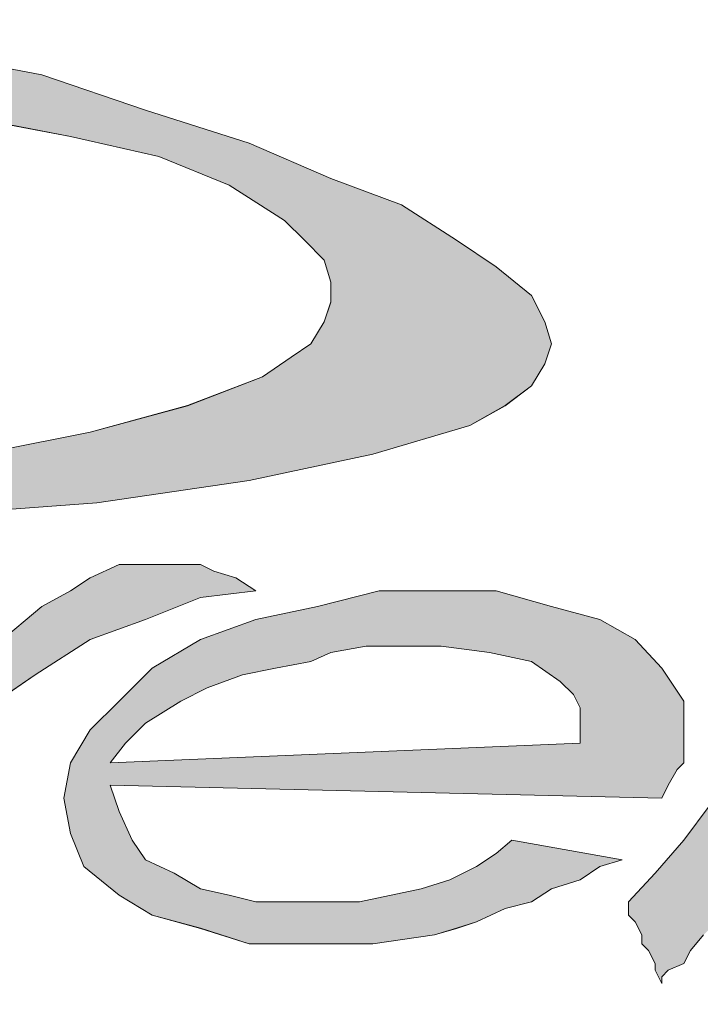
# Paper-space layout 'A2-V (Narrow)' of a CAD drawing. Header units: millimetres. Extents: x -5 to 415, y -15 to 579.
# Tile 7 of 17: x 243.47 to 250.9, y 11.24 to 22. Entities that reach past the tile are written whole.
import ezdxf

# ---------------------------------------------------------------- set-up
doc = ezdxf.new("R2010")
doc.units = ezdxf.units.MM
for name, color, linetype in [('Disegno1', 2, 'Continuous'), ('Tabella', 7, 'Continuous'), ('TabellaCampi', 2, 'Continuous'), ('TabellaIntestazioni', 1, 'Continuous')]:
    doc.layers.add(name, color=color, linetype=linetype)
doc.styles.get("Standard").update_dxf_attribs({"font": 'arial.ttf', "height": 3})

# ---------------------------------------------------------------- blocks, each defined once
blk = doc.blocks.new('L')
h = blk.add_hatch(color=5)
h.paths.add_polyline_path([(50.912, 9.696), (50.695, 9.334), (50.454, 9.021), (50.164, 8.659), (49.923, 8.274), (49.634, 7.912), (49.417, 7.526), (49.176, 7.213), (48.959, 6.852), (48.887, 6.707), (48.887, 6.466), (48.959, 6.321), (49.031, 6.177), (49.176, 6.104), (49.321, 6.008), (49.489, 5.935), (49.706, 5.935), (50.164, 5.935), (50.622, 6.104), (51.056, 6.249), (51.514, 6.393), (51.9, 6.707), (52.189, 6.924), (52.43, 7.141), (52.503, 7.382), (52.43, 7.382), (52.334, 7.382), (52.189, 7.382), (51.972, 7.31), (51.828, 7.31), (51.659, 7.31), (51.514, 7.31), (51.442, 7.31), (51.442, 7.213), (51.37, 7.141), (51.37, 7.068), (51.297, 6.924), (51.129, 6.852), (51.056, 6.707), (50.839, 6.61), (50.622, 6.466), (50.454, 6.393), (50.237, 6.393), (50.164, 6.393), (50.092, 6.393), (50.02, 6.466), (49.923, 6.538), (49.923, 6.707), (49.923, 6.779), (50.02, 6.996), (50.164, 7.382), (50.381, 7.912), (50.695, 8.346), (50.984, 8.876), (51.225, 9.334), (51.442, 9.624), (51.587, 9.696), (51.828, 9.696), (52.045, 9.792), (52.334, 9.792), (52.647, 9.792), (52.937, 9.696), (53.178, 9.696), (53.467, 9.624), (53.636, 9.551), (53.708, 9.624), (53.708, 9.696), (53.853, 9.865), (53.925, 10.009), (53.997, 10.154), (54.069, 10.299), (54.142, 10.467), (54.238, 10.54), (53.997, 10.54), (53.78, 10.54), (53.395, 10.467), (53.033, 10.467), (52.647, 10.395), (52.334, 10.299), (52.045, 10.226), (51.828, 10.226), (52.045, 10.467), (52.262, 10.757), (52.575, 11.07), (52.937, 11.359), (53.322, 11.745), (53.708, 12.034), (54.069, 12.348), (54.528, 12.637), (53.033, 12.637), (52.864, 12.42), (52.647, 12.203), (52.503, 11.89), (52.189, 11.6), (51.972, 11.215), (51.659, 10.829), (51.442, 10.467), (51.129, 10.009), (50.695, 10.009), (50.309, 9.937), (50.02, 9.937), (49.779, 9.865), (49.562, 9.865), (49.321, 9.865), (49.104, 9.865), (48.814, 9.937), (49.176, 10.54), (49.489, 11.07), (49.851, 11.432), (50.237, 11.745), (50.622, 11.89), (51.056, 11.962), (51.587, 11.962), (52.117, 11.817), (52.72, 12.565), (52.647, 12.637), (52.575, 12.637), (52.43, 12.637), (52.262, 12.637), (52.045, 12.637), (51.828, 12.565), (51.587, 12.565), (50.839, 12.492), (50.164, 12.275), (49.634, 11.89), (49.248, 11.504), (48.887, 11.142), (48.573, 10.684), (48.356, 10.226), (48.115, 9.937), (46.548, 9.937), (46.621, 9.865), (46.693, 9.696), (46.765, 9.624), (46.765, 9.551), (46.838, 9.479), (46.91, 9.407), (47.006, 9.407), (47.079, 9.407), (47.151, 9.407), (47.223, 9.407), (47.368, 9.407), (47.44, 9.407), (47.609, 9.407), (47.754, 9.407), (47.971, 9.479), (44.21, 4.2), (44.957, 3.597), (45.56, 4.441), (46.018, 5.188), (46.548, 5.935), (47.006, 6.707), (47.44, 7.454), (47.898, 8.129), (48.284, 8.804), (48.646, 9.479), (48.887, 9.551), (49.176, 9.551), (49.489, 9.551), (49.779, 9.624), (50.092, 9.624), (50.381, 9.624), (50.695, 9.624)])
h.paths.add_polyline_path([(46.548, 3.091), (48.212, 3.091), (48.212, 2.778), (46.91, 2.778), (46.91, 2.488), (47.681, 2.488), (47.681, 2.175), (46.91, 2.175), (46.91, 1.789), (48.212, 1.789), (48.212, 1.5), (46.548, 1.5)])
h.paths.add_polyline_path([(50.164, 2.778), (49.104, 2.778), (49.104, 2.488), (50.092, 2.488), (50.164, 2.488), (50.237, 2.488), (50.309, 2.488), (50.309, 2.392), (50.381, 2.392), (50.454, 2.32), (50.454, 2.247), (50.454, 2.175), (50.526, 2.175), (50.526, 2.103), (50.526, 1.886), (50.526, 1.789), (50.454, 1.789), (50.454, 1.717), (50.454, 1.645), (50.454, 1.572), (50.381, 1.572), (50.309, 1.5), (50.237, 1.5), (50.164, 1.5), (50.092, 1.5), (49.104, 1.5), (49.031, 1.5), (48.959, 1.5), (48.887, 1.5), (48.887, 1.572), (48.814, 1.572), (48.718, 1.645), (48.718, 1.717), (48.718, 1.789), (48.718, 1.886), (48.718, 1.958), (49.031, 1.958), (49.031, 1.789), (50.164, 1.789), (50.164, 2.175), (49.176, 2.175), (49.104, 2.175), (49.031, 2.175), (48.959, 2.175), (48.887, 2.175), (48.887, 2.247), (48.814, 2.247), (48.814, 2.32), (48.814, 2.392), (48.814, 2.488), (48.814, 2.561), (48.814, 2.705), (48.814, 2.778), (48.814, 2.85), (48.814, 2.922), (48.887, 2.995), (48.959, 3.091), (49.031, 3.091), (49.104, 3.091), (49.176, 3.091), (50.092, 3.091), (50.164, 3.091), (50.237, 3.091), (50.309, 3.091), (50.381, 2.995), (50.454, 2.922), (50.454, 2.85), (50.454, 2.778), (50.454, 2.705), (50.164, 2.633)])
h.paths.add_polyline_path([(46.163, 8.587), (46.163, 8.201), (46.09, 7.743), (45.873, 7.382), (45.488, 6.996), (45.03, 6.707), (44.596, 6.393), (43.993, 6.177), (43.294, 6.008), (42.619, 5.863), (41.944, 5.863), (41.414, 5.935), (40.811, 6.104), (40.377, 6.321), (39.992, 6.538), (39.702, 6.924), (39.534, 7.31), (39.534, 7.671), (39.702, 8.057), (39.919, 8.418), (40.209, 8.804), (40.667, 9.093), (41.197, 9.407), (41.8, 9.624), (42.475, 9.865), (43.077, 9.937), (43.752, 9.937), (44.355, 9.865), (44.885, 9.696), (45.343, 9.551), (45.705, 9.262), (46.018, 8.949)])
h.paths.add_polyline_path([(42.089, 9.262), (42.547, 9.334), (43.077, 9.334), (43.463, 9.334), (43.897, 9.19), (44.21, 9.021), (44.499, 8.876), (44.741, 8.587), (44.813, 8.346), (44.813, 8.057), (44.741, 7.743), (44.596, 7.454), (44.355, 7.213), (43.993, 6.924), (43.608, 6.779), (43.222, 6.538), (42.692, 6.466), (42.258, 6.393), (41.727, 6.393), (41.269, 6.393), (40.884, 6.538), (40.522, 6.707), (40.305, 6.852), (40.064, 7.068), (39.992, 7.382), (39.919, 7.671), (40.064, 7.984), (40.209, 8.274), (40.45, 8.515), (40.739, 8.732), (41.125, 8.949), (41.583, 9.19)], flags=16)
h.paths.add_polyline_path([(37.653, 10.082), (37.798, 10.082), (38.184, 10.082), (38.642, 10.009), (39.172, 10.009), (39.702, 9.937), (40.136, 9.865), (40.45, 9.865), (40.594, 9.792), (40.377, 9.696), (40.136, 9.624), (39.919, 9.479), (39.775, 9.407), (39.606, 9.262), (39.534, 9.19), (39.389, 9.021), (39.389, 8.949), (38.859, 9.262), (38.256, 9.407), (37.726, 9.551), (37.123, 9.551), (36.593, 9.551), (36.087, 9.479), (35.628, 9.407), (35.243, 9.262), (34.881, 9.093), (34.64, 8.949), (34.568, 8.804), (34.568, 8.659), (34.712, 8.515), (35.026, 8.346), (35.484, 8.274), (36.087, 8.274), (36.448, 8.274), (36.906, 8.274), (37.436, 8.201), (37.967, 8.201), (38.401, 8.057), (38.786, 7.816), (38.931, 7.743), (39.1, 7.526), (39.172, 7.382), (39.172, 7.141), (39.1, 7.068), (39.003, 6.996), (38.859, 6.852), (38.786, 6.779), (38.642, 6.61), (38.401, 6.538), (38.256, 6.466), (38.184, 6.393), (37.726, 6.249), (37.364, 6.177), (36.978, 6.104), (36.593, 6.008), (36.159, 6.008), (35.773, 5.935), (35.387, 6.008), (35.098, 6.008), (34.712, 6.104), (34.351, 6.177), (33.965, 6.321), (33.579, 6.466), (33.218, 6.61), (32.905, 6.779), (32.76, 6.996), (32.688, 7.141), (32.76, 7.141), (32.76, 7.213), (32.832, 7.213), (32.905, 7.31), (32.977, 7.31), (33.507, 6.924), (34.038, 6.61), (34.64, 6.466), (35.243, 6.321), (35.845, 6.321), (36.376, 6.321), (36.906, 6.393), (37.364, 6.466), (37.726, 6.61), (38.039, 6.779), (38.184, 6.996), (38.184, 7.141), (38.039, 7.31), (37.726, 7.526), (37.195, 7.599), (36.448, 7.671), (36.159, 7.743), (35.773, 7.816), (35.387, 7.912), (34.954, 8.057), (34.568, 8.201), (34.351, 8.346), (34.11, 8.659), (34.11, 8.876), (34.11, 9.093), (34.279, 9.262), (34.423, 9.407), (34.568, 9.551), (35.026, 9.792), (35.556, 9.937), (36.159, 10.009), (36.689, 10.082), (37.195, 10.082)])
h.paths.add_polyline_path([(34.881, 10.154), (34.568, 10.009), (34.351, 9.937), (34.11, 9.792), (33.893, 9.624), (33.748, 9.551), (33.579, 9.407), (33.507, 9.262), (33.435, 9.093), (33.29, 9.093), (33.146, 9.093), (32.905, 9.093), (32.76, 9.093), (32.615, 9.093), (32.374, 9.021), (32.23, 9.021), (32.013, 8.949), (31.482, 8.804), (31.024, 8.587), (30.494, 8.274), (29.964, 7.912), (29.457, 7.526), (28.999, 7.141), (28.541, 6.779), (28.252, 6.393), (28.156, 6.321), (28.011, 6.177), (27.939, 6.104), (27.794, 5.935), (27.722, 5.791), (27.553, 5.719), (27.481, 5.646), (27.481, 5.574), (27.408, 5.719), (27.408, 5.791), (27.336, 5.935), (27.264, 6.008), (27.264, 6.104), (27.191, 6.249), (27.119, 6.321), (27.119, 6.466), (27.408, 6.779), (27.722, 7.141), (28.011, 7.526), (28.252, 7.912), (28.397, 8.346), (28.614, 8.804), (28.758, 9.262), (28.999, 9.792), (30.663, 10.009), (30.494, 9.696), (30.277, 9.479), (30.06, 9.19), (29.819, 8.876), (29.602, 8.587), (29.361, 8.274), (29.144, 7.912), (28.927, 7.599), (29.144, 7.743), (29.361, 7.912), (29.602, 8.129), (29.891, 8.274), (30.205, 8.515), (30.494, 8.732), (30.735, 8.876), (30.952, 9.021), (31.169, 9.093), (31.41, 9.262), (31.627, 9.334), (31.868, 9.479), (32.085, 9.551), (32.302, 9.696), (32.543, 9.792), (32.688, 9.865), (33.146, 10.009), (33.579, 10.082), (34.038, 10.154), (34.351, 10.154), (34.64, 10.226), (34.785, 10.154)])
h.paths.add_polyline_path([(37.581, 3.091), (37.653, 3.091), (37.653, 2.995), (37.726, 2.995), (37.726, 2.922), (37.798, 2.922), (37.798, 2.85), (37.798, 2.778), (37.798, 2.705), (37.798, 1.886), (37.798, 1.789), (37.798, 1.717), (37.798, 1.645), (37.726, 1.645), (37.726, 1.572), (37.653, 1.572), (37.653, 1.5), (37.581, 1.5), (37.509, 1.5), (37.436, 1.5), (36.231, 1.5), (36.159, 1.5), (36.087, 1.5), (35.99, 1.5), (35.99, 1.572), (35.918, 1.572), (35.918, 1.645), (35.845, 1.645), (35.845, 1.717), (35.845, 1.789), (35.845, 1.886), (35.845, 2.705), (35.845, 2.778), (35.845, 2.85), (35.845, 2.922), (35.918, 2.922), (35.918, 2.995), (35.99, 2.995), (35.99, 3.091), (36.087, 3.091), (36.159, 3.091), (36.231, 3.091), (37.436, 3.091), (37.509, 3.091)])
h.paths.add_polyline_path([(38.497, 3.091), (38.859, 3.091), (38.859, 1.789), (39.992, 1.789), (39.992, 1.5), (38.497, 1.5)])
h.paths.add_polyline_path([(42.017, 2.778), (40.739, 2.778), (40.739, 1.789), (42.017, 1.789)], flags=16)
h.paths.add_polyline_path([(40.45, 2.705), (40.45, 2.778), (40.45, 2.85), (40.45, 2.922), (40.45, 2.995), (40.522, 2.995), (40.594, 3.091), (40.667, 3.091), (40.739, 3.091), (40.811, 3.091), (41.944, 3.091), (42.017, 3.091), (42.089, 3.091), (42.185, 3.091), (42.258, 3.091), (42.258, 2.995), (42.33, 2.995), (42.33, 2.922), (42.33, 2.85), (42.402, 2.85), (42.402, 2.778), (42.402, 2.705), (42.402, 1.886), (42.402, 1.789), (42.402, 1.717), (42.33, 1.717), (42.33, 1.645), (42.33, 1.572), (42.258, 1.572), (42.258, 1.5), (42.185, 1.5), (42.089, 1.5), (42.017, 1.5), (41.944, 1.5), (40.811, 1.5), (40.739, 1.5), (40.667, 1.5), (40.594, 1.5), (40.522, 1.572), (40.45, 1.572), (40.45, 1.645), (40.45, 1.717), (40.45, 1.789), (40.45, 1.886)])
h.paths.add_polyline_path([(44.499, 2.778), (43.391, 2.778), (43.391, 1.789), (44.499, 1.789), (44.499, 2.103), (43.897, 2.103), (43.897, 2.392), (44.885, 2.392), (44.885, 1.886), (44.885, 1.789), (44.885, 1.717), (44.813, 1.645), (44.813, 1.572), (44.741, 1.572), (44.741, 1.5), (44.668, 1.5), (44.596, 1.5), (44.499, 1.5), (43.391, 1.5), (43.294, 1.5), (43.222, 1.5), (43.15, 1.5), (43.077, 1.572), (43.005, 1.645), (43.005, 1.717), (43.005, 1.789), (43.005, 1.886), (43.005, 2.705), (43.005, 2.778), (43.005, 2.85), (43.005, 2.922), (43.077, 2.995), (43.15, 3.091), (43.222, 3.091), (43.294, 3.091), (43.391, 3.091), (44.499, 3.091), (44.596, 3.091), (44.668, 3.091), (44.741, 3.091), (44.741, 2.995), (44.813, 2.995), (44.813, 2.922), (44.885, 2.85), (44.885, 2.778), (44.885, 2.705), (44.499, 2.633)])
h.paths.add_polyline_path([(45.488, 3.091), (45.873, 3.091), (45.873, 1.5), (45.488, 1.5)])
h.paths.add_polyline_path([(29.747, 3.091), (29.819, 3.091), (29.891, 3.091), (29.964, 3.091), (29.964, 2.995), (30.06, 2.995), (30.06, 2.922), (30.132, 2.85), (30.132, 2.778), (30.132, 2.705), (30.132, 2.561), (29.747, 2.488), (29.747, 2.778), (28.758, 2.778), (28.758, 1.789), (29.747, 1.789), (29.747, 2.103), (30.132, 2.03), (30.132, 1.886), (30.132, 1.789), (30.132, 1.717), (30.06, 1.645), (30.06, 1.572), (29.964, 1.572), (29.964, 1.5), (29.891, 1.5), (29.819, 1.5), (29.747, 1.5), (28.758, 1.5), (28.686, 1.5), (28.614, 1.5), (28.541, 1.5), (28.469, 1.572), (28.397, 1.645), (28.397, 1.717), (28.397, 1.789), (28.397, 1.886), (28.397, 2.705), (28.397, 2.778), (28.397, 2.85), (28.397, 2.922), (28.469, 2.995), (28.541, 3.091), (28.614, 3.091), (28.686, 3.091), (28.758, 3.091)])
h.paths.add_polyline_path([(30.735, 3.091), (31.097, 3.091), (31.097, 2.488), (32.23, 2.488), (32.23, 3.091), (32.615, 3.091), (32.615, 1.5), (32.23, 1.5), (32.23, 2.175), (31.097, 2.175), (31.097, 1.5), (30.735, 1.5)])
h.paths.add_polyline_path([(33.29, 3.091), (33.579, 3.091), (34.881, 2.03), (34.881, 3.091), (35.17, 3.091), (35.17, 1.5), (34.954, 1.5), (33.676, 2.561), (33.676, 1.5), (33.29, 1.5)])
h.paths.add_polyline_path([(37.436, 2.778), (36.231, 2.778), (36.231, 1.789), (37.436, 1.789)], flags=16)
h.paths.add_polyline_path([(27.481, 9.021), (27.191, 9.334), (26.806, 9.551), (26.275, 9.696), (25.673, 9.865), (25.07, 9.865), (24.395, 9.865), (23.72, 9.696), (23.045, 9.551), (22.443, 9.334), (21.912, 9.021), (21.551, 8.659), (21.237, 8.346), (21.02, 7.984), (20.948, 7.599), (21.02, 7.213), (21.165, 6.852), (21.551, 6.538), (21.912, 6.321), (22.443, 6.177), (22.973, 6.008), (23.648, 6.008), (24.323, 6.008), (24.998, 6.104), (25.239, 6.177), (25.456, 6.249), (25.769, 6.393), (26.058, 6.466), (26.275, 6.61), (26.589, 6.707), (26.806, 6.852), (27.047, 6.924), (25.842, 7.141), (25.673, 6.996), (25.456, 6.852), (25.167, 6.707), (24.853, 6.61), (24.178, 6.466), (23.431, 6.466), (23.045, 6.466), (22.756, 6.538), (22.443, 6.61), (22.153, 6.779), (21.84, 6.924), (21.695, 7.141), (21.551, 7.454), (21.454, 7.743), (27.481, 7.599), (27.553, 7.743), (27.649, 7.912), (27.722, 7.984), (27.722, 8.129), (27.722, 8.274), (27.722, 8.418), (27.722, 8.587), (27.722, 8.659)])
h.paths.add_polyline_path([(22.901, 8.949), (23.262, 9.021), (23.648, 9.093), (23.865, 9.19), (24.251, 9.262), (24.636, 9.262), (25.07, 9.262), (25.6, 9.19), (26.058, 9.093), (26.372, 8.876), (26.516, 8.732), (26.589, 8.587), (26.589, 8.418), (26.589, 8.201), (21.454, 7.984), (21.623, 8.201), (21.84, 8.418), (22.226, 8.659), (22.515, 8.804)], flags=16)
h.paths.add_polyline_path([(20.707, 15.506), (21.84, 15.12), (22.973, 14.758), (23.865, 14.373), (24.636, 14.083), (25.239, 13.698), (25.673, 13.408), (26.058, 13.095), (26.203, 12.806), (26.275, 12.565), (26.203, 12.348), (26.058, 12.107), (25.769, 11.89), (25.383, 11.673), (24.323, 11.359), (22.973, 11.07), (21.31, 10.829), (19.429, 10.684), (17.404, 10.612), (15.283, 10.612), (13.114, 10.684), (10.92, 10.829), (8.823, 10.998), (6.774, 11.287), (8.437, 12.806), (8.823, 12.565), (9.257, 12.275), (9.787, 12.034), (10.317, 11.89), (11.595, 11.6), (12.873, 11.287), (14.319, 11.215), (15.813, 11.142), (17.236, 11.142), (18.682, 11.215), (20.032, 11.359), (21.237, 11.6), (22.298, 11.89), (23.118, 12.203), (23.431, 12.42), (23.648, 12.565), (23.793, 12.806), (23.865, 13.023), (23.865, 13.24), (23.793, 13.481), (23.576, 13.698), (23.359, 13.915), (22.756, 14.3), (21.985, 14.614), (21.02, 14.831), (19.887, 15.048), (18.61, 15.289), (17.236, 15.433), (15.813, 15.506), (14.222, 15.506), (12.728, 15.433), (11.137, 15.361), (9.57, 15.12), (7.979, 14.903), (6.557, 14.517), (5.11, 14.011), (4.435, 13.77), (3.833, 13.481), (3.23, 13.095), (2.628, 12.806), (0, 13.553), (2.025, 14.228), (4.002, 14.831), (5.882, 15.216), (7.762, 15.578), (9.498, 15.819), (11.137, 15.964), (12.728, 16.108), (14.15, 16.108), (15.597, 16.108), (16.874, 16.036), (18.007, 15.891), (19.044, 15.819)])
h.paths.add_polyline_path([(20.707, 9.696), (21.02, 9.865), (21.237, 10.009), (21.551, 10.154), (21.768, 10.154), (21.985, 10.154), (22.153, 10.154), (22.298, 10.154), (22.37, 10.154), (22.443, 10.154), (22.587, 10.082), (22.828, 10.009), (23.045, 9.865), (22.443, 9.792), (21.84, 9.551), (21.237, 9.334), (20.635, 8.949), (20.104, 8.587), (19.646, 8.201), (19.285, 7.912), (18.971, 7.671), (16.729, 5.646), (16.633, 5.646), (16.633, 5.719), (16.561, 5.719), (16.488, 5.719), (16.416, 5.791), (16.344, 5.791), (16.271, 5.863), (16.344, 6.008), (16.488, 6.249), (16.561, 6.466), (16.633, 6.707), (16.802, 6.924), (16.874, 7.068), (16.946, 7.31), (17.019, 7.454), (17.091, 7.671), (17.236, 7.912), (17.332, 8.129), (17.404, 8.274), (17.549, 8.515), (17.621, 8.732), (17.694, 8.949), (17.838, 9.19), (17.766, 9.093), (17.694, 9.021), (17.549, 8.949), (17.477, 8.876), (17.332, 8.804), (17.163, 8.732), (16.946, 8.587), (16.802, 8.515), (16.633, 8.346), (16.416, 8.274), (16.271, 8.129), (16.127, 7.984), (15.886, 7.816), (15.741, 7.743), (15.597, 7.599), (15.524, 7.526), (15.283, 7.382), (15.066, 7.141), (14.922, 6.996), (14.68, 6.852), (14.536, 6.61), (14.391, 6.393), (14.222, 6.177), (14.078, 5.935), (14.078, 5.863), (14.006, 5.863), (14.006, 5.791), (13.933, 5.719), (13.861, 5.574), (13.789, 5.646), (13.716, 5.719), (13.62, 5.719), (13.548, 5.791), (13.475, 5.791), (13.403, 5.863), (13.258, 5.863), (13.186, 5.863), (13.331, 6.104), (13.403, 6.321), (13.548, 6.538), (13.716, 6.779), (13.789, 6.996), (13.933, 7.141), (14.006, 7.382), (14.078, 7.599), (14.15, 7.816), (14.319, 8.057), (14.391, 8.274), (14.464, 8.515), (14.608, 8.732), (14.753, 9.021), (14.825, 9.262), (14.994, 9.479), (15.138, 9.551), (15.355, 9.551), (15.597, 9.624), (15.813, 9.696), (15.958, 9.792), (16.199, 9.792), (16.416, 9.865), (16.633, 9.937), (16.416, 9.696), (16.271, 9.479), (16.127, 9.19), (15.886, 8.949), (15.741, 8.659), (15.524, 8.346), (15.283, 7.912), (14.922, 7.454), (15.138, 7.526), (15.283, 7.671), (15.524, 7.816), (15.669, 7.984), (15.886, 8.129), (16.127, 8.274), (16.271, 8.418), (16.488, 8.587), (16.633, 8.732), (16.874, 8.804), (17.091, 9.021), (17.332, 9.19), (17.621, 9.334), (17.838, 9.479), (18.079, 9.624), (18.369, 9.792), (18.441, 9.792), (18.537, 9.792), (18.682, 9.792), (18.754, 9.792), (18.827, 9.792), (18.971, 9.792), (19.044, 9.792), (19.14, 9.792), (18.971, 9.479), (18.754, 9.19), (18.537, 8.876), (18.296, 8.515), (18.079, 8.057), (17.766, 7.599), (17.477, 7.068), (17.163, 6.538), (17.694, 6.924), (18.224, 7.454), (18.827, 7.984), (19.429, 8.659), (20.104, 9.19)])
h.paths.add_polyline_path([(12.342, 9.696), (12.8, 9.479), (13.186, 9.262), (13.475, 8.949), (13.62, 8.587), (13.62, 8.129), (13.548, 7.743), (13.331, 7.382), (12.945, 6.996), (12.511, 6.707), (11.981, 6.393), (11.45, 6.177), (10.775, 5.935), (10.1, 5.863), (9.425, 5.863), (8.823, 5.935), (8.292, 6.104), (7.834, 6.321), (7.449, 6.538), (7.159, 6.852), (7.015, 7.213), (7.015, 7.671), (7.159, 8.057), (7.376, 8.418), (7.69, 8.804), (8.124, 9.093), (8.654, 9.407), (9.257, 9.624), (9.859, 9.792), (10.534, 9.937), (11.233, 9.937), (11.836, 9.865)])
h.paths.add_polyline_path([(21.695, 2.561), (21.623, 2.633), (21.551, 2.705), (21.454, 2.705), (21.454, 2.778), (21.382, 2.778), (21.31, 2.778), (21.237, 2.778), (21.165, 2.778), (20.49, 2.778), (20.49, 1.789), (21.02, 1.789), (21.093, 1.789), (21.165, 1.789), (21.237, 1.789), (21.31, 1.789), (21.382, 1.886), (21.454, 1.886), (21.551, 1.886), (21.623, 1.958), (21.623, 2.03), (21.695, 2.103), (21.695, 2.175), (21.695, 2.247), (21.695, 2.32), (21.695, 2.392), (21.695, 2.488)], flags=16)
h.paths.add_polyline_path([(21.165, 3.091), (21.31, 3.091), (21.382, 3.091), (21.454, 3.091), (21.551, 2.995), (21.623, 2.995), (21.695, 2.922), (21.768, 2.922), (21.84, 2.85), (21.912, 2.85), (21.912, 2.778), (21.985, 2.705), (21.985, 2.633), (22.057, 2.561), (22.057, 2.488), (22.057, 2.392), (22.057, 2.32), (22.057, 2.175), (22.057, 2.103), (22.057, 2.03), (21.985, 1.958), (21.985, 1.886), (21.912, 1.789), (21.912, 1.717), (21.84, 1.717), (21.768, 1.645), (21.695, 1.572), (21.623, 1.572), (21.551, 1.572), (21.382, 1.5), (21.31, 1.5), (21.165, 1.5), (21.093, 1.5), (20.104, 1.5), (20.104, 3.091)])
h.paths.add_polyline_path([(24.636, 3.091), (23.72, 3.091), (23.72, 3.453), (25.914, 3.453), (25.914, 3.091), (25.07, 3.091), (25.07, 1.5), (24.636, 1.5)])
h.paths.add_polyline_path([(26.203, 3.091), (27.866, 3.091), (27.866, 2.778), (26.589, 2.778), (26.589, 2.488), (27.336, 2.488), (27.336, 2.175), (26.589, 2.175), (26.589, 1.789), (27.866, 1.789), (27.866, 1.5), (26.203, 1.5)])
h.paths.add_polyline_path([(13.114, 3.091), (13.331, 3.091), (14.608, 2.03), (14.608, 3.091), (14.994, 3.091), (14.994, 1.5), (14.68, 1.5), (13.403, 2.561), (13.403, 1.5), (13.114, 1.5)])
h.paths.add_polyline_path([(16.946, 2.778), (15.958, 2.778), (15.958, 1.789), (16.946, 1.789), (16.946, 2.103), (17.332, 2.03), (17.332, 1.886), (17.332, 1.789), (17.332, 1.717), (17.332, 1.645), (17.236, 1.572), (17.163, 1.5), (17.091, 1.5), (17.019, 1.5), (16.946, 1.5), (15.958, 1.5), (15.886, 1.5), (15.813, 1.5), (15.741, 1.5), (15.741, 1.572), (15.669, 1.572), (15.669, 1.645), (15.597, 1.717), (15.597, 1.789), (15.597, 1.886), (15.597, 2.705), (15.597, 2.778), (15.597, 2.85), (15.669, 2.922), (15.669, 2.995), (15.741, 2.995), (15.741, 3.091), (15.813, 3.091), (15.886, 3.091), (15.958, 3.091), (16.946, 3.091), (17.019, 3.091), (17.091, 3.091), (17.163, 3.091), (17.236, 2.995), (17.332, 2.922), (17.332, 2.85), (17.332, 2.778), (17.332, 2.705), (17.332, 2.561), (16.946, 2.488)])
h.paths.add_polyline_path([(17.935, 3.091), (19.574, 3.091), (19.574, 2.778), (18.296, 2.778), (18.296, 2.488), (19.044, 2.488), (19.044, 2.175), (18.296, 2.175), (18.296, 1.789), (19.574, 1.789), (19.574, 1.5), (17.935, 1.5)])
h.paths.add_polyline_path([(12.27, 8.274), (12.27, 8.057), (12.198, 7.743), (12.053, 7.454), (11.836, 7.141), (11.45, 6.924), (11.065, 6.707), (10.703, 6.538), (10.173, 6.393), (9.642, 6.321), (9.184, 6.321), (8.726, 6.393), (8.365, 6.466), (7.979, 6.61), (7.762, 6.852), (7.521, 7.068), (7.449, 7.382), (7.376, 7.671), (7.449, 7.984), (7.69, 8.201), (7.907, 8.515), (8.22, 8.732), (8.582, 8.949), (9.04, 9.093), (9.57, 9.262), (10.028, 9.334), (10.534, 9.334), (10.92, 9.262), (11.378, 9.19), (11.667, 9.021), (11.981, 8.804), (12.198, 8.587)], flags=16)
h.paths.add_polyline_path([(10.703, 13.408), (9.859, 13.167), (2.194, 4.899), (4.749, 6.008)])
h.paths.add_polyline_path([(4.291, 3.453), (4.677, 3.453), (5.81, 1.5), (5.279, 1.5), (5.038, 1.958), (3.905, 1.958), (3.688, 1.5), (3.23, 1.5)])
h.paths.add_polyline_path([(7.69, 2.561), (7.617, 2.633), (7.617, 2.705), (7.521, 2.705), (7.449, 2.778), (7.376, 2.778), (7.304, 2.778), (7.232, 2.778), (7.159, 2.778), (6.557, 2.778), (6.557, 1.789), (7.015, 1.789), (7.087, 1.789), (7.159, 1.789), (7.232, 1.789), (7.304, 1.789), (7.376, 1.886), (7.449, 1.886), (7.521, 1.886), (7.617, 1.958), (7.69, 2.03), (7.69, 2.103), (7.69, 2.175), (7.69, 2.247), (7.69, 2.32), (7.69, 2.392), (7.69, 2.488)], flags=16)
h.paths.add_polyline_path([(6.171, 3.091), (7.159, 3.091), (7.304, 3.091), (7.376, 3.091), (7.449, 3.091), (7.521, 2.995), (7.69, 2.995), (7.762, 2.922), (7.834, 2.85), (7.907, 2.85), (7.979, 2.778), (7.979, 2.705), (8.051, 2.633), (8.051, 2.561), (8.051, 2.488), (8.051, 2.392), (8.051, 2.32), (8.051, 2.175), (8.051, 2.103), (8.051, 2.03), (8.051, 1.958), (7.979, 1.886), (7.979, 1.789), (7.907, 1.717), (7.834, 1.717), (7.762, 1.645), (7.69, 1.572), (7.617, 1.572), (7.521, 1.572), (7.449, 1.5), (7.304, 1.5), (7.232, 1.5), (7.087, 1.5), (6.171, 1.5)])
h.paths.add_polyline_path([(8.365, 3.091), (8.823, 3.091), (9.425, 1.958), (10.1, 3.091), (10.462, 3.091), (9.57, 1.5), (9.329, 1.5)])
h.paths.add_polyline_path([(11.45, 3.091), (11.74, 3.091), (12.656, 1.5), (12.27, 1.5), (12.053, 1.886), (11.065, 1.886), (10.848, 1.5), (10.534, 1.5)])
h.paths.add_polyline_path([(11.233, 2.103), (11.908, 2.103), (11.595, 2.778)], flags=16)
h.paths.add_polyline_path([(4.074, 2.247), (4.893, 2.247), (4.435, 3.091)], flags=16)
at = {"layer": 'Tabella', "color": 7, "lineweight": 0}
for p, q in [((19.044, 15.819), (20.707, 15.506)), ((20.707, 15.506), (21.84, 15.12)), ((21.84, 15.12), (22.973, 14.758)), ((21.02, 14.831), (19.887, 15.048)), ((21.985, 14.614), (21.02, 14.831)), ((22.973, 14.758), (23.865, 14.373)), ((22.756, 14.3), (21.985, 14.614)), ((23.865, 14.373), (24.636, 14.083)), ((23.359, 13.915), (22.756, 14.3)), ((24.636, 14.083), (25.239, 13.698)), ((23.576, 13.698), (23.359, 13.915)), ((23.793, 13.481), (23.576, 13.698)), ((25.239, 13.698), (25.673, 13.408)), ((23.865, 13.24), (23.793, 13.481)), ((25.673, 13.408), (26.058, 13.095)), ((23.865, 13.023), (23.865, 13.24)), ((23.793, 12.806), (23.865, 13.023)), ((26.058, 13.095), (26.203, 12.806)), ((23.648, 12.565), (23.793, 12.806)), ((26.203, 12.806), (26.275, 12.565)), ((23.431, 12.42), (23.648, 12.565)), ((26.275, 12.565), (26.203, 12.348)), ((23.118, 12.203), (23.431, 12.42)), ((26.203, 12.348), (26.058, 12.107)), ((22.298, 11.89), (23.118, 12.203)), ((26.058, 12.107), (25.769, 11.89)), ((21.237, 11.6), (22.298, 11.89)), ((25.769, 11.89), (25.383, 11.673)), ((25.383, 11.673), (24.323, 11.359)), ((20.032, 11.359), (21.237, 11.6)), ((24.323, 11.359), (22.973, 11.07)), ((22.973, 11.07), (21.31, 10.829)), ((21.31, 10.829), (19.429, 10.684)), ((21.237, 10.009), (21.551, 10.154)), ((21.551, 10.154), (21.768, 10.154)), ((21.768, 10.154), (21.985, 10.154)), ((21.985, 10.154), (22.153, 10.154)), ((22.153, 10.154), (22.298, 10.154)), ((22.298, 10.154), (22.37, 10.154)), ((22.37, 10.154), (22.443, 10.154)), ((22.443, 10.154), (22.587, 10.082)), ((21.02, 9.865), (21.237, 10.009)), ((22.587, 10.082), (22.828, 10.009)), ((22.828, 10.009), (23.045, 9.865)), ((20.707, 9.696), (21.02, 9.865)), ((23.045, 9.865), (22.443, 9.792)), ((24.395, 9.865), (23.72, 9.696)), ((25.07, 9.865), (24.395, 9.865)), ((25.673, 9.865), (25.07, 9.865)), ((26.275, 9.696), (25.673, 9.865)), ((20.104, 9.19), (20.707, 9.696)), ((22.443, 9.792), (21.84, 9.551)), ((23.72, 9.696), (23.045, 9.551)), ((26.806, 9.551), (26.275, 9.696)), ((21.84, 9.551), (21.237, 9.334)), ((23.045, 9.551), (22.443, 9.334)), ((27.191, 9.334), (26.806, 9.551)), ((21.237, 9.334), (20.635, 8.949)), ((22.443, 9.334), (21.912, 9.021)), ((23.865, 9.19), (24.251, 9.262)), ((24.251, 9.262), (24.636, 9.262)), ((24.636, 9.262), (25.07, 9.262)), ((25.07, 9.262), (25.6, 9.19)), ((27.481, 9.021), (27.191, 9.334)), ((23.648, 9.093), (23.865, 9.19)), ((25.6, 9.19), (26.058, 9.093)), ((23.262, 9.021), (23.648, 9.093)), ((26.058, 9.093), (26.372, 8.876)), ((20.635, 8.949), (20.104, 8.587)), ((21.912, 9.021), (21.551, 8.659)), ((22.515, 8.804), (22.901, 8.949)), ((22.901, 8.949), (23.262, 9.021)), ((27.722, 8.659), (27.481, 9.021)), ((26.372, 8.876), (26.516, 8.732)), ((22.226, 8.659), (22.515, 8.804)), ((26.516, 8.732), (26.589, 8.587)), ((21.551, 8.659), (21.237, 8.346)), ((21.84, 8.418), (22.226, 8.659)), ((27.722, 8.587), (27.722, 8.659)), ((26.589, 8.587), (26.589, 8.418)), ((27.722, 8.418), (27.722, 8.587)), ((21.623, 8.201), (21.84, 8.418)), ((26.589, 8.418), (26.589, 8.201)), ((27.722, 8.274), (27.722, 8.418)), ((21.237, 8.346), (21.02, 7.984)), ((21.454, 7.984), (21.623, 8.201)), ((26.589, 8.201), (21.454, 7.984)), ((26.589, 8.201), (26.589, 8.201)), ((27.722, 8.129), (27.722, 8.274)), ((27.722, 7.984), (27.722, 8.129)), ((21.02, 7.984), (20.948, 7.599)), ((27.649, 7.912), (27.722, 7.984)), ((27.553, 7.743), (27.649, 7.912)), ((21.454, 7.743), (27.481, 7.599)), ((21.551, 7.454), (21.454, 7.743)), ((27.481, 7.599), (27.553, 7.743)), ((20.948, 7.599), (21.02, 7.213)), ((27.481, 7.599), (27.481, 7.599)), ((21.695, 7.141), (21.551, 7.454)), ((27.722, 7.141), (28.011, 7.526)), ((21.02, 7.213), (21.165, 6.852)), ((21.84, 6.924), (21.695, 7.141)), ((25.842, 7.141), (25.673, 6.996)), ((27.047, 6.924), (25.842, 7.141)), ((27.408, 6.779), (27.722, 7.141)), ((25.673, 6.996), (25.456, 6.852)), ((22.153, 6.779), (21.84, 6.924)), ((26.806, 6.852), (27.047, 6.924)), ((21.165, 6.852), (21.551, 6.538)), ((25.456, 6.852), (25.167, 6.707)), ((26.589, 6.707), (26.806, 6.852)), ((22.443, 6.61), (22.153, 6.779)), ((25.167, 6.707), (24.853, 6.61)), ((26.275, 6.61), (26.589, 6.707)), ((27.119, 6.466), (27.408, 6.779)), ((22.756, 6.538), (22.443, 6.61)), ((24.853, 6.61), (24.178, 6.466)), ((26.058, 6.466), (26.275, 6.61)), ((21.551, 6.538), (21.912, 6.321)), ((23.045, 6.466), (22.756, 6.538)), ((23.431, 6.466), (23.045, 6.466)), ((24.178, 6.466), (23.431, 6.466)), ((25.769, 6.393), (26.058, 6.466)), ((27.119, 6.321), (27.119, 6.466)), ((25.456, 6.249), (25.769, 6.393)), ((21.912, 6.321), (22.443, 6.177)), ((25.239, 6.177), (25.456, 6.249)), ((27.191, 6.249), (27.119, 6.321)), ((27.264, 6.104), (27.191, 6.249)), ((22.443, 6.177), (22.973, 6.008)), ((24.998, 6.104), (25.239, 6.177)), ((24.323, 6.008), (24.998, 6.104)), ((27.264, 6.008), (27.264, 6.104)), ((27.939, 6.104), (27.794, 5.935)), ((22.973, 6.008), (23.648, 6.008)), ((23.648, 6.008), (24.323, 6.008)), ((27.336, 5.935), (27.264, 6.008)), ((27.408, 5.791), (27.336, 5.935)), ((27.794, 5.935), (27.722, 5.791)), ((27.408, 5.719), (27.408, 5.791)), ((27.481, 5.574), (27.408, 5.719)), ((27.553, 5.719), (27.481, 5.646)), ((27.722, 5.791), (27.553, 5.719)), ((27.481, 5.646), (27.481, 5.574))]:
    blk.add_line(p, q, dxfattribs=at)
blk = doc.blocks.new('powersoft')
at = {"layer": 'Tabella', "color": 7, "lineweight": 0}
for p, q in [((-162.956, 16.711), (-161.293, 16.397)), ((-161.293, 16.397), (-160.16, 16.012)), ((-160.98, 15.722), (-162.113, 15.939)), ((-160.16, 16.012), (-159.027, 15.65)), ((-160.015, 15.505), (-160.98, 15.722)), ((-159.027, 15.65), (-158.135, 15.264)), ((-159.244, 15.192), (-160.015, 15.505)), ((-158.641, 14.806), (-159.244, 15.192)), ((-158.135, 15.264), (-157.364, 14.975)), ((-157.364, 14.975), (-156.761, 14.589)), ((-158.424, 14.589), (-158.641, 14.806)), ((-158.207, 14.372), (-158.424, 14.589)), ((-156.761, 14.589), (-156.327, 14.3)), ((-158.135, 14.131), (-158.207, 14.372)), ((-156.327, 14.3), (-155.942, 13.987)), ((-158.135, 13.914), (-158.135, 14.131)), ((-158.207, 13.697), (-158.135, 13.914)), ((-155.942, 13.987), (-155.797, 13.697)), ((-158.352, 13.456), (-158.207, 13.697)), ((-155.797, 13.697), (-155.725, 13.456)), ((-158.569, 13.312), (-158.352, 13.456)), ((-155.725, 13.456), (-155.797, 13.239)), ((-158.882, 13.095), (-158.569, 13.312)), ((-155.797, 13.239), (-155.942, 12.998)), ((-159.702, 12.781), (-158.882, 13.095)), ((-155.942, 12.998), (-156.231, 12.781)), ((-160.763, 12.492), (-159.702, 12.781)), ((-156.231, 12.781), (-156.617, 12.565)), ((-161.968, 12.251), (-160.763, 12.492)), ((-156.617, 12.565), (-157.677, 12.251)), ((-157.677, 12.251), (-159.027, 11.962)), ((-159.027, 11.962), (-160.69, 11.721)), ((-160.69, 11.721), (-162.571, 11.576)), ((-160.763, 10.901), (-160.449, 11.046)), ((-160.449, 11.046), (-160.232, 11.046)), ((-160.232, 11.046), (-160.015, 11.046)), ((-160.015, 11.046), (-159.847, 11.046)), ((-159.847, 11.046), (-159.702, 11.046)), ((-159.702, 11.046), (-159.63, 11.046)), ((-159.63, 11.046), (-159.557, 11.046)), ((-159.557, 11.046), (-159.413, 10.974)), ((-160.98, 10.757), (-160.763, 10.901)), ((-159.413, 10.974), (-159.172, 10.901)), ((-159.172, 10.901), (-158.955, 10.757)), ((-161.293, 10.588), (-160.98, 10.757)), ((-159.557, 10.684), (-160.16, 10.443)), ((-158.955, 10.757), (-159.557, 10.684)), ((-157.605, 10.757), (-158.28, 10.588)), ((-156.93, 10.757), (-157.605, 10.757)), ((-156.327, 10.757), (-156.93, 10.757)), ((-155.725, 10.588), (-156.327, 10.757)), ((-161.896, 10.082), (-161.293, 10.588)), ((-158.28, 10.588), (-158.955, 10.443)), ((-155.194, 10.443), (-155.725, 10.588)), ((-160.16, 10.443), (-160.763, 10.226)), ((-158.955, 10.443), (-159.557, 10.226)), ((-154.809, 10.226), (-155.194, 10.443)), ((-160.763, 10.226), (-161.365, 9.841)), ((-159.557, 10.226), (-160.088, 9.913)), ((-154.519, 9.913), (-154.809, 10.226)), ((-158.135, 10.082), (-157.749, 10.154)), ((-157.749, 10.154), (-157.364, 10.154)), ((-157.364, 10.154), (-156.93, 10.154)), ((-156.93, 10.154), (-156.4, 10.082)), ((-158.352, 9.985), (-158.135, 10.082)), ((-156.4, 10.082), (-155.942, 9.985)), ((-160.088, 9.913), (-160.449, 9.551)), ((-159.099, 9.841), (-158.738, 9.913)), ((-158.738, 9.913), (-158.352, 9.985)), ((-155.942, 9.985), (-155.628, 9.768)), ((-154.278, 9.551), (-154.519, 9.913)), ((-161.365, 9.841), (-161.896, 9.479)), ((-159.485, 9.696), (-159.099, 9.841)), ((-159.774, 9.551), (-159.485, 9.696)), ((-155.628, 9.768), (-155.484, 9.624)), ((-155.484, 9.624), (-155.411, 9.479)), ((-160.449, 9.551), (-160.763, 9.238)), ((-160.16, 9.31), (-159.774, 9.551)), ((-155.411, 9.479), (-155.411, 9.31)), ((-154.278, 9.479), (-154.278, 9.551)), ((-154.278, 9.31), (-154.278, 9.479)), ((-160.377, 9.093), (-160.16, 9.31)), ((-155.411, 9.31), (-155.411, 9.093)), ((-154.278, 9.166), (-154.278, 9.31)), ((-160.763, 9.238), (-160.98, 8.876)), ((-154.278, 9.021), (-154.278, 9.166)), ((-160.546, 8.876), (-160.377, 9.093)), ((-155.411, 9.093), (-160.546, 8.876)), ((-155.411, 9.093), (-155.411, 9.093)), ((-154.278, 8.876), (-154.278, 9.021)), ((-160.98, 8.876), (-161.052, 8.491)), ((-154.351, 8.804), (-154.278, 8.876)), ((-154.447, 8.635), (-154.351, 8.804)), ((-160.546, 8.635), (-154.519, 8.491)), ((-160.449, 8.346), (-160.546, 8.635)), ((-154.519, 8.491), (-154.447, 8.635)), ((-161.052, 8.491), (-160.98, 8.105)), ((-154.519, 8.491), (-154.519, 8.491)), ((-154.278, 8.033), (-153.989, 8.418)), ((-160.305, 8.033), (-160.449, 8.346)), ((-160.98, 8.105), (-160.835, 7.743)), ((-160.16, 7.816), (-160.305, 8.033)), ((-156.158, 8.033), (-156.327, 7.888)), ((-154.953, 7.816), (-156.158, 8.033)), ((-154.592, 7.671), (-154.278, 8.033)), ((-156.327, 7.888), (-156.544, 7.743)), ((-159.847, 7.671), (-160.16, 7.816)), ((-155.194, 7.743), (-154.953, 7.816)), ((-160.835, 7.743), (-160.449, 7.43)), ((-159.557, 7.502), (-159.847, 7.671)), ((-156.544, 7.743), (-156.833, 7.599)), ((-155.411, 7.599), (-155.194, 7.743)), ((-154.881, 7.358), (-154.592, 7.671)), ((-156.833, 7.599), (-157.147, 7.502)), ((-155.725, 7.502), (-155.411, 7.599)), ((-160.449, 7.43), (-160.088, 7.213)), ((-159.244, 7.43), (-159.557, 7.502)), ((-158.955, 7.358), (-159.244, 7.43)), ((-157.147, 7.502), (-157.822, 7.358)), ((-155.942, 7.358), (-155.725, 7.502)), ((-158.569, 7.358), (-158.955, 7.358)), ((-157.822, 7.358), (-158.569, 7.358)), ((-156.231, 7.285), (-155.942, 7.358)), ((-154.881, 7.213), (-154.881, 7.358)), ((-160.088, 7.213), (-159.557, 7.068)), ((-156.544, 7.141), (-156.231, 7.285)), ((-154.809, 7.141), (-154.881, 7.213)), ((-156.761, 7.068), (-156.544, 7.141)), ((-154.736, 6.996), (-154.809, 7.141)), ((-159.557, 7.068), (-159.027, 6.9)), ((-157.677, 6.9), (-157.002, 6.996)), ((-157.002, 6.996), (-156.761, 7.068)), ((-154.736, 6.9), (-154.736, 6.996)), ((-154.061, 6.996), (-154.206, 6.827)), ((-159.027, 6.9), (-158.352, 6.9)), ((-158.352, 6.9), (-157.677, 6.9)), ((-154.664, 6.827), (-154.736, 6.9)), ((-154.592, 6.683), (-154.664, 6.827)), ((-154.206, 6.827), (-154.278, 6.683)), ((-154.592, 6.61), (-154.592, 6.683)), ((-154.278, 6.683), (-154.447, 6.61)), ((-154.519, 6.466), (-154.592, 6.61)), ((-154.447, 6.61), (-154.519, 6.538)), ((-154.519, 6.538), (-154.519, 6.466))]:
    blk.add_line(p, q, dxfattribs=at)
blk = doc.blocks.new('A2-V (Narrow)')
at = {"layer": 'TabellaIntestazioni', "color": 2}
for name, p in [('L', (228, 20.892)), ('powersoft', (410, 20))]:
    blk.add_blockref(name, p, dxfattribs=at)
at = {"layer": 'TabellaCampi', "oblique": 0.2618}
for tag, p in [('TITOLO', (220.284, 72.914)), ('PROJET', (330.284, 72.914)), ('FILE_NAME', (220.205, 64.914)), ('RELEASE', (330.284, 64.914)), ('CODICE', (370.284, 64.914)), ('MATERIALE', (220.284, 56.914)), ('TRATTAMENTO', (330.284, 56.914)), ('COLORE', (220.284, 48.914)), ('ENGINEER', (290.284, 48.914)), ('DESIGNER', (330.284, 48.914)), ('APPROVED_BY', (370.284, 48.914)), ('TOLLERANZE', (356.837, 42.125)), ('SHEET', (230.242, 40.914)), ('OF', (242.626, 40.914)), ('DATA', (255.284, 40.914)), ('SCALA', (290.284, 40.914))]:
    blk.add_attdef(tag, p, '', height=2.5, dxfattribs=at)

psp = doc.layouts.new('A2-V (Narrow)')

# ---------------------------------------------------------------- block references
at = {"layer": 'Disegno1'}
psp.add_blockref('A2-V (Narrow)', (-5, -15), dxfattribs=at)

doc.saveas('drawing.dxf')
